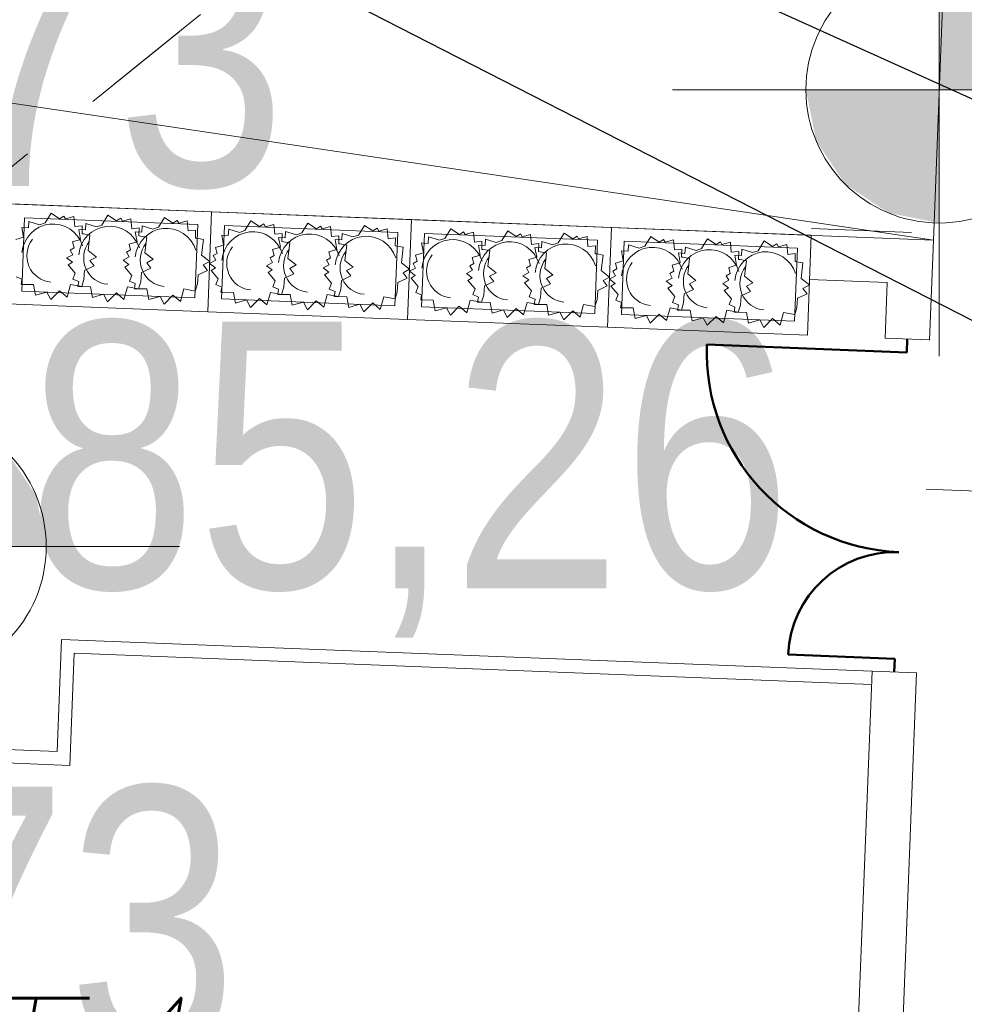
# Model space of a CAD drawing. Extents: x -198213 to 5540361, y 56395 to 5961443.
# Tile 51 of 76: x 5539596.38 to 5539600.63, y 5961330.8 to 5961335.24. Entities that reach past the tile are written whole.
import ezdxf
from ezdxf import colors
from ezdxf.entities.mleader import LeaderData, LeaderLine
from ezdxf.math import Vec2, Vec3

# ---------------------------------------------------------------- set-up
doc = ezdxf.new("R2010")
doc.units = 0
doc.header["$MEASUREMENT"] = 0
doc.linetypes.add('L_0_03', pattern=[1, 0.5, -0.5])
for name, color, linetype, lineweight in [('$ IE_OPISY', 7, 'Continuous', 25), ('217_kontur_klasyfikacyjny_Nr_Pióra__3', 8, 'Continuous', 18), ('218_kontur_uzytku_gruntowego_Nr_Pióra__3', 8, 'Continuous', 18), ('Arch balustrady_Nr_Pióra__86', 8, 'Continuous', 50), ('Arch schody_Nr_Pióra__21', 8, 'Continuous', 9), ('arch spadki_Nr_Pióra__21', 8, 'Continuous', 9), ('Arch wyposarzenie_Nr_Pióra__4', 8, 'Continuous', 9), ('INWENT RZĘDNE_Nr_Pióra__21', 8, 'Continuous', 9)]:
    doc.layers.add(name, color=color, linetype=linetype, lineweight=lineweight)
doc.layers.add('arch spadki', color=8, linetype='Continuous')
doc.layers.add('INWENT RZĘDNE', color=8, linetype='Continuous')
doc.styles.add('1. Elektrobau_02.2024', font='romans.shx', dxfattribs={"width": 0.8, "oblique": 10})
doc.styles.add('GENERATED_STYLE_3', font='ARIALN.TTF')

# ---------------------------------------------------------------- blocks, each defined once
blk = doc.blocks.new('Linia_8', base_point=(-113376.5, 107746.8))
at = {"layer": 'arch spadki_Nr_Pióra__21', "linetype": 'Continuous'}
blk.add_hatch(color=256, dxfattribs=at).paths.add_polyline_path([(-112621.6, 107717.3), (-112777.4, 107573.3), (-112765.7, 107873)], flags=0)
for p, q in [((-112777.4, 107573.3), (-112765.7, 107873)), ((-112621.6, 107717.3), (-112765.7, 107873)), ((-113376.5, 107746.8), (-112771.5, 107723.2)), ((-112621.6, 107717.3), (-112777.4, 107573.3))]:
    blk.add_line(p, q, dxfattribs=at)
blk = doc.blocks.new('Koty wysokościowe_13', base_point=(-117936.1, 107488.9))
at = {"layer": 'INWENT RZĘDNE_Nr_Pióra__21', "linetype": 'Continuous'}
for points in [[(-117936.1, 107488.9), (-117336.1, 107488.9), (-117381.7, 107718.5), (-117511.8, 107913.1), (-117706.4, 108043.2), (-117936.1, 108088.9)], [(-117936.1, 107488.9), (-118536.1, 107488.9), (-118490.4, 107259.3), (-118360.3, 107064.6), (-118165.7, 106934.6), (-117936.1, 106888.9)]]:
    blk.add_hatch(color=256, dxfattribs=at).paths.add_polyline_path(points, flags=0)
for p, q in [((-117936.1, 106288.9), (-117936.1, 108688.9)), ((-119136.1, 107488.9), (-116736.1, 107488.9))]:
    blk.add_line(p, q, dxfattribs=at)
blk.add_circle((-117936.1, 107488.9), 600, dxfattribs=at)
at = {"layer": 'INWENT RZĘDNE_Nr_Pióra__21', "insert": (-117421.9, 107077.8), "char_height": 1200, "attachment_point": 7, "style": 'GENERATED_STYLE_3'}
blk.add_mtext('{85,26}', dxfattribs=at)
blk = doc.blocks.new('Koty wysokościowe_24', base_point=(-113317.7, 109545))
at = {"layer": 'INWENT RZĘDNE_Nr_Pióra__21', "linetype": 'Continuous'}
for points in [[(-113317.7, 109545), (-112717.7, 109545), (-112763.3, 109774.7), (-112893.4, 109969.3), (-113088, 110099.4), (-113317.7, 110145)], [(-113317.7, 109545), (-113917.7, 109545), (-113872, 109315.4), (-113741.9, 109120.8), (-113547.3, 108990.7), (-113317.7, 108945)]]:
    blk.add_hatch(color=256, dxfattribs=at).paths.add_polyline_path(points, flags=0)
for p, q in [((-113317.7, 108345), (-113317.7, 110745)), ((-114517.7, 109545), (-112117.7, 109545))]:
    blk.add_line(p, q, dxfattribs=at)
blk.add_circle((-113317.7, 109545), 600, dxfattribs=at)
at = {"layer": 'INWENT RZĘDNE_Nr_Pióra__21', "insert": (-114312.3, 110745), "char_height": 1200, "attachment_point": 7, "style": 'GENERATED_STYLE_3'}
blk.add_mtext('{85,22}', dxfattribs=at)
blk = doc.blocks.new('Koty wysokościowe_52', base_point=(-120351.5, 109748))
at = {"layer": 'INWENT RZĘDNE_Nr_Pióra__21', "linetype": 'Continuous'}
for points in [[(-120351.5, 109748), (-119751.5, 109748), (-119797.1, 109977.7), (-119927.2, 110172.3), (-120121.8, 110302.4), (-120351.5, 110348)], [(-120351.5, 109748), (-120951.5, 109748), (-120905.8, 109518.4), (-120775.7, 109323.8), (-120581.1, 109193.7), (-120351.5, 109148)]]:
    blk.add_hatch(color=256, dxfattribs=at).paths.add_polyline_path(points, flags=0)
for p, q in [((-120351.5, 108548), (-120351.5, 110948)), ((-121551.5, 109748), (-119151.5, 109748))]:
    blk.add_line(p, q, dxfattribs=at)
blk.add_circle((-120351.5, 109748), 600, dxfattribs=at)
at = {"layer": 'INWENT RZĘDNE_Nr_Pióra__21', "insert": (-119696, 108888.5), "char_height": 1200, "attachment_point": 7, "style": 'GENERATED_STYLE_3'}
blk.add_mtext('{85,73}', dxfattribs=at)
blk = doc.blocks.new('Koty wysokościowe_53', base_point=(-120140.6, 107003.6))
at = {"layer": 'INWENT RZĘDNE_Nr_Pióra__21', "linetype": 'Continuous'}
for points in [[(-120140.6, 107003.6), (-119540.6, 107003.6), (-119586.2, 107233.2), (-119716.3, 107427.9), (-119910.9, 107557.9), (-120140.6, 107603.6)], [(-120140.6, 107003.6), (-120740.6, 107003.6), (-120694.9, 106774), (-120564.8, 106579.3), (-120370.2, 106449.3), (-120140.6, 106403.6)]]:
    blk.add_hatch(color=256, dxfattribs=at).paths.add_polyline_path(points, flags=0)
for p, q in [((-120140.6, 105803.6), (-120140.6, 108203.6)), ((-121340.6, 107003.6), (-118940.6, 107003.6))]:
    blk.add_line(p, q, dxfattribs=at)
blk.add_circle((-120140.6, 107003.6), 600, dxfattribs=at)
at = {"layer": 'INWENT RZĘDNE_Nr_Pióra__21', "insert": (-119915.5, 104984.7), "char_height": 1200, "attachment_point": 7, "style": 'GENERATED_STYLE_3'}
blk.add_mtext('{85,73}', dxfattribs=at)

msp = doc.modelspace()

# ---------------------------------------------------------------- linework, layer by layer
at = {"layer": '217_kontur_klasyfikacyjny_Nr_Pióra__3', "linetype": 'L_0_03', "flags": 128}
for points in [[(5539595.25, 5961333.69), (5539613.45, 5961348.36)], [(5539613.45, 5961348.36), (5539595.25, 5961333.69)]]:
    msp.add_lwpolyline(points, dxfattribs=at)
at = {"layer": '218_kontur_uzytku_gruntowego_Nr_Pióra__3', "linetype": 'L_0_03', "flags": 128}
for points in [[(5539595.25, 5961333.69), (5539613.45, 5961348.36)], [(5539613.45, 5961348.36), (5539595.25, 5961333.69)]]:
    msp.add_lwpolyline(points, dxfattribs=at)
at = {"layer": 'Arch balustrady_Nr_Pióra__86', "linetype": 'Continuous'}
for p, q in [((5539600.3736, 5961333.7377), (5539599.4743, 5961333.7728)), ((5539600.376, 5961333.7976), (5539600.3736, 5961333.7377)), ((5539600.3197, 5961332.3587), (5539599.8401, 5961332.3775)), ((5539600.3197, 5961332.3587), (5539600.3174, 5961332.2988))]:
    msp.add_line(p, q, dxfattribs=at)
for centre, radius, start, end in [((5539600.3736, 5961333.7377), 0.9, 177.7616, 267.7616), ((5539600.3197, 5961332.3587), 0.48, 87.7616, 177.7616)]:
    msp.add_arc(centre, radius, start, end, dxfattribs=at)
at = {"layer": 'Arch schody_Nr_Pióra__21', "linetype": 'Continuous'}
for p, q in [((5539600.5429, 5961335.5074), (5539600.4935, 5961334.2434)), ((5539594.4041, 5961335.1469), (5539600.4935, 5961334.2434)), ((5539594.3782, 5961334.4824), (5539600.4935, 5961334.2434)), ((5539597.246, 5961334.3703), (5539596.3467, 5961334.4055)), ((5539596.4043, 5961334.3432), (5539596.3914, 5961334.0134)), ((5539597.1837, 5961334.3127), (5539596.4043, 5961334.3432)), ((5539597.2284, 5961333.9207), (5539597.246, 5961334.3703)), ((5539597.2284, 5961333.9207), (5539597.246, 5961334.3703)), ((5539598.1453, 5961334.3352), (5539597.246, 5961334.3703)), ((5539598.1277, 5961333.8855), (5539598.1453, 5961334.3352)), ((5539598.1277, 5961333.8855), (5539598.1453, 5961334.3352)), ((5539599.0446, 5961334.3), (5539598.1453, 5961334.3352)), ((5539597.1708, 5961333.983), (5539597.1837, 5961334.3127)), ((5539597.3036, 5961334.308), (5539597.2907, 5961333.9783)), ((5539598.083, 5961334.2776), (5539597.3036, 5961334.308)), ((5539599.027, 5961333.8504), (5539599.0446, 5961334.3)), ((5539599.027, 5961333.8504), (5539599.0446, 5961334.3)), ((5539599.9439, 5961334.2649), (5539599.0446, 5961334.3)), ((5539599.9451, 5961334.2948), (5539600.3947, 5961334.2773)), ((5539598.0701, 5961333.9478), (5539598.083, 5961334.2776)), ((5539598.2029, 5961334.2729), (5539598.19, 5961333.9431)), ((5539598.9823, 5961334.2424), (5539598.2029, 5961334.2729)), ((5539598.9694, 5961333.9127), (5539598.9823, 5961334.2424)), ((5539599.9263, 5961333.8152), (5539599.9439, 5961334.2649)), ((5539600.4935, 5961334.2434), (5539600.4759, 5961333.7929)), ((5539599.1022, 5961334.2377), (5539599.0893, 5961333.908)), ((5539599.8816, 5961334.2073), (5539599.1022, 5961334.2377)), ((5539599.8687, 5961333.8775), (5539599.8816, 5961334.2073)), ((5539599.9361, 5961334.065), (5539600.2858, 5961334.0514)), ((5539600.2858, 5961334.0514), (5539600.276, 5961333.8007)), ((5539596.3914, 5961334.0134), (5539597.1708, 5961333.983)), ((5539597.2907, 5961333.9783), (5539598.0701, 5961333.9478)), ((5539596.3291, 5961333.9558), (5539597.2284, 5961333.9207)), ((5539598.19, 5961333.9431), (5539598.9694, 5961333.9127)), ((5539597.2284, 5961333.9207), (5539598.1277, 5961333.8855)), ((5539599.0893, 5961333.908), (5539599.8687, 5961333.8775)), ((5539598.1277, 5961333.8855), (5539599.027, 5961333.8504)), ((5539599.027, 5961333.8504), (5539599.9263, 5961333.8152)), ((5539600.4759, 5961333.7937), (5539600.2761, 5961333.8015)), ((5539596.5505, 5961331.9406), (5539596.5703, 5961332.4452)), ((5539600.2175, 5961332.3027), (5539596.5703, 5961332.4452)), ((5539596.6082, 5961331.8783), (5539596.6279, 5961332.383)), ((5539600.2151, 5961332.2427), (5539596.6279, 5961332.383)), ((5539600.2175, 5961332.3027), (5539599.9579, 5961325.6628)), ((5539600.4173, 5961332.2949), (5539600.15, 5961325.4551)), ((5539600.4173, 5961332.2949), (5539600.2175, 5961332.3027)), ((5539595.3515, 5961331.9875), (5539596.5505, 5961331.9406)), ((5539596.6082, 5961331.8783), (5539595.3491, 5961331.9275))]:
    msp.add_line(p, q, dxfattribs=at)
at = {"layer": 'Arch wyposarzenie_Nr_Pióra__4', "linetype": 'Continuous'}
for p, q in [((5539596.4965, 5961334.3208), (5539596.5236, 5961334.3645)), ((5539596.5236, 5961334.3645), (5539596.5618, 5961334.3392)), ((5539596.5618, 5961334.3392), (5539596.5811, 5961334.3512)), ((5539596.5811, 5961334.3512), (5539596.5882, 5961334.3385)), ((5539596.5882, 5961334.3385), (5539596.6261, 5961334.3489)), ((5539596.6261, 5961334.3489), (5539596.6304, 5961334.3041)), ((5539596.7524, 5961334.3108), (5539596.7795, 5961334.3545)), ((5539596.7795, 5961334.3545), (5539596.8177, 5961334.3292)), ((5539596.8177, 5961334.3292), (5539596.837, 5961334.3412)), ((5539596.837, 5961334.3412), (5539596.8441, 5961334.3285)), ((5539596.8441, 5961334.3285), (5539596.882, 5961334.3389)), ((5539596.882, 5961334.3389), (5539596.8862, 5961334.2941)), ((5539597.0067, 5961334.3008), (5539597.0338, 5961334.3445)), ((5539597.0338, 5961334.3445), (5539597.072, 5961334.3193)), ((5539597.072, 5961334.3193), (5539597.0913, 5961334.3312)), ((5539597.0913, 5961334.3312), (5539597.0984, 5961334.3185)), ((5539596.392, 5961334.3004), (5539596.4217, 5961334.2987)), ((5539596.4, 5961334.2558), (5539596.392, 5961334.3004)), ((5539596.4217, 5961334.2987), (5539596.4235, 5961334.3274)), ((5539596.4235, 5961334.3274), (5539596.4718, 5961334.3124)), ((5539596.4718, 5961334.3124), (5539596.4965, 5961334.3208)), ((5539596.6304, 5961334.3041), (5539596.6637, 5961334.3079)), ((5539596.6479, 5961334.2904), (5539596.6776, 5961334.2887)), ((5539596.6559, 5961334.2458), (5539596.6479, 5961334.2904)), ((5539596.6637, 5961334.3079), (5539596.6626, 5961334.2716)), ((5539596.6776, 5961334.2887), (5539596.6794, 5961334.3174)), ((5539596.6794, 5961334.3174), (5539596.7277, 5961334.3024)), ((5539596.7277, 5961334.3024), (5539596.7524, 5961334.3108)), ((5539596.8862, 5961334.2941), (5539596.9196, 5961334.2979)), ((5539596.9196, 5961334.2979), (5539596.9185, 5961334.2616)), ((5539596.9319, 5961334.2787), (5539596.9337, 5961334.3074)), ((5539596.9337, 5961334.3074), (5539596.982, 5961334.2924)), ((5539596.982, 5961334.2924), (5539597.0067, 5961334.3008)), ((5539597.0984, 5961334.3185), (5539597.1363, 5961334.329)), ((5539597.1363, 5961334.329), (5539597.1405, 5961334.2842)), ((5539597.1405, 5961334.2842), (5539597.1739, 5961334.2879)), ((5539597.1739, 5961334.2879), (5539597.1728, 5961334.2517)), ((5539597.321, 5961334.2635), (5539597.3229, 5961334.2922)), ((5539597.3229, 5961334.2922), (5539597.3711, 5961334.2772)), ((5539597.3958, 5961334.2856), (5539597.4229, 5961334.3293)), ((5539597.4229, 5961334.3293), (5539597.4611, 5961334.304)), ((5539597.4611, 5961334.304), (5539597.4804, 5961334.316)), ((5539597.4804, 5961334.316), (5539597.4875, 5961334.3033)), ((5539597.4875, 5961334.3033), (5539597.5254, 5961334.3138)), ((5539597.5254, 5961334.3138), (5539597.5297, 5961334.269)), ((5539597.6517, 5961334.2756), (5539597.6788, 5961334.3193)), ((5539597.6788, 5961334.3193), (5539597.717, 5961334.294)), ((5539597.717, 5961334.294), (5539597.7363, 5961334.306)), ((5539597.7363, 5961334.306), (5539597.7434, 5961334.2933)), ((5539597.7434, 5961334.2933), (5539597.7813, 5961334.3038)), ((5539597.7813, 5961334.3038), (5539597.7855, 5961334.259)), ((5539597.906, 5961334.2657), (5539597.9331, 5961334.3094)), ((5539597.9331, 5961334.3094), (5539597.9713, 5961334.2841)), ((5539597.9713, 5961334.2841), (5539597.9906, 5961334.2961)), ((5539597.9906, 5961334.2961), (5539597.9977, 5961334.2834)), ((5539597.9977, 5961334.2834), (5539598.0356, 5961334.2938)), ((5539598.0356, 5961334.2938), (5539598.0398, 5961334.249)), ((5539598.2951, 5961334.2505), (5539598.3223, 5961334.2942)), ((5539598.3223, 5961334.2942), (5539598.3604, 5961334.2689)), ((5539596.3643, 5961334.2454), (5539596.4, 5961334.2558)), ((5539596.6202, 5961334.2354), (5539596.6559, 5961334.2458)), ((5539596.6626, 5961334.2716), (5539596.6695, 5961334.2709)), ((5539596.6695, 5961334.2709), (5539596.6985, 5961334.2658)), ((5539596.6985, 5961334.2658), (5539596.69, 5961334.1959)), ((5539596.9022, 5961334.2805), (5539596.9319, 5961334.2787)), ((5539596.9102, 5961334.2359), (5539596.9022, 5961334.2805)), ((5539596.9185, 5961334.2616), (5539596.9254, 5961334.2609)), ((5539596.9254, 5961334.2609), (5539596.9544, 5961334.2558)), ((5539596.9544, 5961334.2558), (5539596.9459, 5961334.1859)), ((5539597.1728, 5961334.2517), (5539597.1797, 5961334.251)), ((5539597.1797, 5961334.251), (5539597.2087, 5961334.2458)), ((5539597.2087, 5961334.2458), (5539597.2002, 5961334.1759)), ((5539597.2913, 5961334.2653), (5539597.321, 5961334.2635)), ((5539597.2993, 5961334.2207), (5539597.2913, 5961334.2653)), ((5539597.3711, 5961334.2772), (5539597.3958, 5961334.2856)), ((5539597.5297, 5961334.269), (5539597.563, 5961334.2727)), ((5539597.5472, 5961334.2553), (5539597.5769, 5961334.2535)), ((5539597.5552, 5961334.2107), (5539597.5472, 5961334.2553)), ((5539597.563, 5961334.2727), (5539597.562, 5961334.2364)), ((5539597.5769, 5961334.2535), (5539597.5787, 5961334.2822)), ((5539597.5787, 5961334.2822), (5539597.627, 5961334.2672)), ((5539597.627, 5961334.2672), (5539597.6517, 5961334.2756)), ((5539597.7855, 5961334.259), (5539597.8189, 5961334.2627)), ((5539597.8015, 5961334.2453), (5539597.8312, 5961334.2436)), ((5539597.8095, 5961334.2008), (5539597.8015, 5961334.2453)), ((5539597.8189, 5961334.2627), (5539597.8178, 5961334.2264)), ((5539597.8312, 5961334.2436), (5539597.833, 5961334.2723)), ((5539597.833, 5961334.2723), (5539597.8813, 5961334.2573)), ((5539597.8813, 5961334.2573), (5539597.906, 5961334.2657)), ((5539598.0398, 5961334.249), (5539598.0732, 5961334.2528)), ((5539598.0732, 5961334.2528), (5539598.0721, 5961334.2165)), ((5539598.2203, 5961334.2284), (5539598.2222, 5961334.2571)), ((5539598.2222, 5961334.2571), (5539598.2705, 5961334.2421)), ((5539598.2705, 5961334.2421), (5539598.2951, 5961334.2505)), ((5539598.3604, 5961334.2689), (5539598.3797, 5961334.2809)), ((5539598.3797, 5961334.2809), (5539598.3868, 5961334.2682)), ((5539598.3868, 5961334.2682), (5539598.4247, 5961334.2786)), ((5539598.4247, 5961334.2786), (5539598.429, 5961334.2338)), ((5539598.4762, 5961334.2184), (5539598.4781, 5961334.2471)), ((5539598.4781, 5961334.2471), (5539598.5263, 5961334.2321)), ((5539598.551, 5961334.2405), (5539598.5781, 5961334.2842)), ((5539598.5781, 5961334.2842), (5539598.6163, 5961334.2589)), ((5539598.6163, 5961334.2589), (5539598.6356, 5961334.2709)), ((5539598.6356, 5961334.2709), (5539598.6427, 5961334.2582)), ((5539598.6427, 5961334.2582), (5539598.6806, 5961334.2686)), ((5539598.6806, 5961334.2686), (5539598.6849, 5961334.2238)), ((5539598.8053, 5961334.2305), (5539598.8324, 5961334.2742)), ((5539598.8324, 5961334.2742), (5539598.8706, 5961334.249)), ((5539598.8706, 5961334.249), (5539598.8899, 5961334.2609)), ((5539598.8899, 5961334.2609), (5539598.897, 5961334.2482)), ((5539598.897, 5961334.2482), (5539598.9349, 5961334.2587)), ((5539598.9349, 5961334.2587), (5539598.9391, 5961334.2139)), ((5539599.1944, 5961334.2153), (5539599.2216, 5961334.259)), ((5539599.2216, 5961334.259), (5539599.2598, 5961334.2337)), ((5539599.2598, 5961334.2337), (5539599.279, 5961334.2457)), ((5539599.279, 5961334.2457), (5539599.2861, 5961334.233)), ((5539599.2861, 5961334.233), (5539599.324, 5961334.2435)), ((5539599.324, 5961334.2435), (5539599.3283, 5961334.1987)), ((5539599.4503, 5961334.2053), (5539599.4774, 5961334.249)), ((5539599.4774, 5961334.249), (5539599.5156, 5961334.2237)), ((5539596.6092, 5961334.1981), (5539596.6271, 5961334.2085)), ((5539596.6208, 5961334.1774), (5539596.6092, 5961334.1981)), ((5539596.6271, 5961334.2085), (5539596.6202, 5961334.2354)), ((5539596.8635, 5961334.1882), (5539596.8814, 5961334.1986)), ((5539596.8745, 5961334.2254), (5539596.9102, 5961334.2359)), ((5539596.8814, 5961334.1986), (5539596.8745, 5961334.2254)), ((5539597.2637, 5961334.2102), (5539597.2993, 5961334.2207)), ((5539597.2706, 5961334.1834), (5539597.2637, 5961334.2102)), ((5539597.5195, 5961334.2002), (5539597.5552, 5961334.2107)), ((5539597.5265, 5961334.1734), (5539597.5195, 5961334.2002)), ((5539597.562, 5961334.2364), (5539597.5688, 5961334.2358)), ((5539597.5688, 5961334.2358), (5539597.5978, 5961334.2306)), ((5539597.5978, 5961334.2306), (5539597.5893, 5961334.1607)), ((5539597.7738, 5961334.1903), (5539597.8095, 5961334.2008)), ((5539597.8178, 5961334.2264), (5539597.8247, 5961334.2258)), ((5539597.8247, 5961334.2258), (5539597.8537, 5961334.2206)), ((5539597.8537, 5961334.2206), (5539597.8452, 5961334.1507)), ((5539598.0721, 5961334.2165), (5539598.079, 5961334.2158)), ((5539598.079, 5961334.2158), (5539598.108, 5961334.2107)), ((5539598.108, 5961334.2107), (5539598.0995, 5961334.1408)), ((5539598.1906, 5961334.2301), (5539598.2203, 5961334.2284)), ((5539598.1987, 5961334.1855), (5539598.1906, 5961334.2301)), ((5539598.429, 5961334.2338), (5539598.4623, 5961334.2376)), ((5539598.4465, 5961334.2201), (5539598.4762, 5961334.2184)), ((5539598.4545, 5961334.1755), (5539598.4465, 5961334.2201)), ((5539598.4623, 5961334.2376), (5539598.4613, 5961334.2013)), ((5539598.4613, 5961334.2013), (5539598.4681, 5961334.2006)), ((5539598.4681, 5961334.2006), (5539598.4971, 5961334.1955)), ((5539598.5263, 5961334.2321), (5539598.551, 5961334.2405)), ((5539598.6849, 5961334.2238), (5539598.7182, 5961334.2276)), ((5539598.7008, 5961334.2102), (5539598.7305, 5961334.2084)), ((5539598.7088, 5961334.1656), (5539598.7008, 5961334.2102)), ((5539598.7182, 5961334.2276), (5539598.7171, 5961334.1913)), ((5539598.7305, 5961334.2084), (5539598.7323, 5961334.2371)), ((5539598.7323, 5961334.2371), (5539598.7806, 5961334.2221)), ((5539598.7806, 5961334.2221), (5539598.8053, 5961334.2305)), ((5539598.9391, 5961334.2139), (5539598.9725, 5961334.2176)), ((5539598.9725, 5961334.2176), (5539598.9714, 5961334.1814)), ((5539599.1196, 5961334.1932), (5539599.1215, 5961334.2219)), ((5539599.1215, 5961334.2219), (5539599.1698, 5961334.2069)), ((5539599.1698, 5961334.2069), (5539599.1944, 5961334.2153)), ((5539599.3283, 5961334.1987), (5539599.3617, 5961334.2024)), ((5539599.3617, 5961334.2024), (5539599.3606, 5961334.1661)), ((5539599.3755, 5961334.1832), (5539599.3774, 5961334.2119)), ((5539599.3774, 5961334.2119), (5539599.4256, 5961334.1969)), ((5539599.4256, 5961334.1969), (5539599.4503, 5961334.2053)), ((5539599.5156, 5961334.2237), (5539599.5349, 5961334.2357)), ((5539599.5349, 5961334.2357), (5539599.542, 5961334.223)), ((5539599.542, 5961334.223), (5539599.5799, 5961334.2335)), ((5539599.5799, 5961334.2335), (5539599.5842, 5961334.1887)), ((5539599.6298, 5961334.1733), (5539599.6317, 5961334.202)), ((5539599.6317, 5961334.202), (5539599.6799, 5961334.187)), ((5539599.7046, 5961334.1954), (5539599.7317, 5961334.2391)), ((5539599.7317, 5961334.2391), (5539599.7699, 5961334.2138)), ((5539599.7699, 5961334.2138), (5539599.7892, 5961334.2258)), ((5539599.7892, 5961334.2258), (5539599.7963, 5961334.2131)), ((5539599.7963, 5961334.2131), (5539599.8342, 5961334.2235)), ((5539599.8342, 5961334.2235), (5539599.8385, 5961334.1787)), ((5539596.5935, 5961334.1629), (5539596.6208, 5961334.1774)), ((5539596.6196, 5961334.1438), (5539596.5935, 5961334.1629)), ((5539596.69, 5961334.1959), (5539596.7271, 5961334.1666)), ((5539596.7271, 5961334.1666), (5539596.6981, 5961334.151)), ((5539596.8477, 5961334.153), (5539596.8751, 5961334.1675)), ((5539596.8751, 5961334.1675), (5539596.8635, 5961334.1882)), ((5539596.9459, 5961334.1859), (5539596.9829, 5961334.1566)), ((5539596.9829, 5961334.1566), (5539596.954, 5961334.141)), ((5539597.2002, 5961334.1759), (5539597.2372, 5961334.1467)), ((5539597.2527, 5961334.173), (5539597.2706, 5961334.1834)), ((5539597.2642, 5961334.1523), (5539597.2527, 5961334.173)), ((5539597.5085, 5961334.163), (5539597.5265, 5961334.1734)), ((5539597.5201, 5961334.1423), (5539597.5085, 5961334.163)), ((5539597.5893, 5961334.1607), (5539597.6264, 5961334.1314)), ((5539597.7628, 5961334.153), (5539597.7807, 5961334.1635)), ((5539597.7807, 5961334.1635), (5539597.7738, 5961334.1903)), ((5539598.163, 5961334.1751), (5539598.1987, 5961334.1855)), ((5539598.1699, 5961334.1482), (5539598.163, 5961334.1751)), ((5539598.4188, 5961334.1651), (5539598.4545, 5961334.1755)), ((5539598.4258, 5961334.1382), (5539598.4188, 5961334.1651)), ((5539598.4971, 5961334.1955), (5539598.4886, 5961334.1256)), ((5539598.6731, 5961334.1551), (5539598.7088, 5961334.1656)), ((5539598.68, 5961334.1283), (5539598.6731, 5961334.1551)), ((5539598.7171, 5961334.1913), (5539598.724, 5961334.1906)), ((5539598.724, 5961334.1906), (5539598.753, 5961334.1855)), ((5539598.753, 5961334.1855), (5539598.7445, 5961334.1156)), ((5539598.9714, 5961334.1814), (5539598.9783, 5961334.1807)), ((5539598.9783, 5961334.1807), (5539599.0073, 5961334.1755)), ((5539599.0073, 5961334.1755), (5539598.9988, 5961334.1056)), ((5539599.09, 5961334.195), (5539599.1196, 5961334.1932)), ((5539599.098, 5961334.1504), (5539599.09, 5961334.195)), ((5539599.3458, 5961334.185), (5539599.3755, 5961334.1832)), ((5539599.3539, 5961334.1404), (5539599.3458, 5961334.185)), ((5539599.3606, 5961334.1661), (5539599.3675, 5961334.1655)), ((5539599.3675, 5961334.1655), (5539599.3964, 5961334.1603)), ((5539599.3964, 5961334.1603), (5539599.388, 5961334.0904)), ((5539599.5842, 5961334.1887), (5539599.6175, 5961334.1924)), ((5539599.6001, 5961334.175), (5539599.6298, 5961334.1733)), ((5539599.6081, 5961334.1304), (5539599.6001, 5961334.175)), ((5539599.6175, 5961334.1924), (5539599.6165, 5961334.1561)), ((5539599.6165, 5961334.1561), (5539599.6233, 5961334.1555)), ((5539599.6233, 5961334.1555), (5539599.6523, 5961334.1503)), ((5539599.6799, 5961334.187), (5539599.7046, 5961334.1954)), ((5539599.8385, 5961334.1787), (5539599.8718, 5961334.1825)), ((5539599.8718, 5961334.1825), (5539599.8707, 5961334.1462)), ((5539596.6003, 5961334.1316), (5539596.6196, 5961334.1438)), ((5539596.6322, 5961334.0942), (5539596.6003, 5961334.1316)), ((5539596.7167, 5961334.1267), (5539596.6744, 5961334.1068)), ((5539596.6981, 5961334.151), (5539596.7167, 5961334.1267)), ((5539596.8739, 5961334.1338), (5539596.8477, 5961334.153)), ((5539596.8546, 5961334.1216), (5539596.8739, 5961334.1338)), ((5539596.8865, 5961334.0842), (5539596.8546, 5961334.1216)), ((5539596.9726, 5961334.1167), (5539596.9303, 5961334.0968)), ((5539596.954, 5961334.141), (5539596.9726, 5961334.1167)), ((5539597.2372, 5961334.1467), (5539597.2083, 5961334.131)), ((5539597.2083, 5961334.131), (5539597.2268, 5961334.1067)), ((5539597.2369, 5961334.1378), (5539597.2642, 5961334.1523)), ((5539597.263, 5961334.1186), (5539597.2369, 5961334.1378)), ((5539597.2437, 5961334.1064), (5539597.263, 5961334.1186)), ((5539597.4928, 5961334.1278), (5539597.5201, 5961334.1423)), ((5539597.5189, 5961334.1086), (5539597.4928, 5961334.1278)), ((5539597.6264, 5961334.1314), (5539597.5974, 5961334.1158)), ((5539597.5974, 5961334.1158), (5539597.616, 5961334.0915)), ((5539597.747, 5961334.1179), (5539597.7744, 5961334.1323)), ((5539597.7732, 5961334.0987), (5539597.747, 5961334.1179)), ((5539597.7744, 5961334.1323), (5539597.7628, 5961334.153)), ((5539597.8452, 5961334.1507), (5539597.8823, 5961334.1214)), ((5539597.8823, 5961334.1214), (5539597.8533, 5961334.1058)), ((5539598.0995, 5961334.1408), (5539598.1365, 5961334.1115)), ((5539598.1365, 5961334.1115), (5539598.1076, 5961334.0959)), ((5539598.1362, 5961334.1026), (5539598.1635, 5961334.1171)), ((5539598.152, 5961334.1378), (5539598.1699, 5961334.1482)), ((5539598.1635, 5961334.1171), (5539598.152, 5961334.1378)), ((5539598.4078, 5961334.1278), (5539598.4258, 5961334.1382)), ((5539598.4194, 5961334.1071), (5539598.4078, 5961334.1278)), ((5539598.4886, 5961334.1256), (5539598.5257, 5961334.0963)), ((5539598.6621, 5961334.1179), (5539598.68, 5961334.1283)), ((5539598.6737, 5961334.0972), (5539598.6621, 5961334.1179)), ((5539598.7445, 5961334.1156), (5539598.7816, 5961334.0863)), ((5539599.0513, 5961334.1027), (5539599.0692, 5961334.1131)), ((5539599.0623, 5961334.1399), (5539599.098, 5961334.1504)), ((5539599.0692, 5961334.1131), (5539599.0623, 5961334.1399)), ((5539599.3182, 5961334.1299), (5539599.3539, 5961334.1404)), ((5539599.3251, 5961334.1031), (5539599.3182, 5961334.1299)), ((5539599.5724, 5961334.12), (5539599.6081, 5961334.1304)), ((5539599.5794, 5961334.0931), (5539599.5724, 5961334.12)), ((5539599.6523, 5961334.1503), (5539599.6438, 5961334.0804)), ((5539599.8707, 5961334.1462), (5539599.8776, 5961334.1455)), ((5539599.8776, 5961334.1455), (5539599.9066, 5961334.1404)), ((5539599.9066, 5961334.1404), (5539599.8981, 5961334.0705)), ((5539596.3922, 5961334.0669), (5539596.3658, 5961334.0778)), ((5539596.3882, 5961334.0438), (5539596.3922, 5961334.0669)), ((5539596.6217, 5961334.0677), (5539596.6322, 5961334.0942)), ((5539596.6481, 5961334.0569), (5539596.6217, 5961334.0677)), ((5539596.6715, 5961334.0655), (5539596.6615, 5961334.0338)), ((5539596.6744, 5961334.1068), (5539596.6715, 5961334.0655)), ((5539596.876, 5961334.0578), (5539596.8865, 5961334.0842)), ((5539596.9303, 5961334.0968), (5539596.9274, 5961334.0555)), ((5539597.1846, 5961334.0869), (5539597.1817, 5961334.0456)), ((5539597.2268, 5961334.1067), (5539597.1846, 5961334.0869)), ((5539597.2757, 5961334.069), (5539597.2437, 5961334.1064)), ((5539597.2652, 5961334.0426), (5539597.2757, 5961334.069)), ((5539597.4996, 5961334.0964), (5539597.5189, 5961334.1086)), ((5539597.5315, 5961334.059), (5539597.4996, 5961334.0964)), ((5539597.5737, 5961334.0717), (5539597.5708, 5961334.0304)), ((5539597.616, 5961334.0915), (5539597.5737, 5961334.0717)), ((5539597.7539, 5961334.0865), (5539597.7732, 5961334.0987)), ((5539597.7858, 5961334.0491), (5539597.7539, 5961334.0865)), ((5539597.8719, 5961334.0815), (5539597.8296, 5961334.0617)), ((5539597.8533, 5961334.1058), (5539597.8719, 5961334.0815)), ((5539598.1261, 5961334.0716), (5539598.0839, 5961334.0517)), ((5539598.1076, 5961334.0959), (5539598.1261, 5961334.0716)), ((5539598.1623, 5961334.0835), (5539598.1362, 5961334.1026)), ((5539598.143, 5961334.0713), (5539598.1623, 5961334.0835)), ((5539598.175, 5961334.0339), (5539598.143, 5961334.0713)), ((5539598.3921, 5961334.0926), (5539598.4194, 5961334.1071)), ((5539598.4182, 5961334.0735), (5539598.3921, 5961334.0926)), ((5539598.3989, 5961334.0613), (5539598.4182, 5961334.0735)), ((5539598.5257, 5961334.0963), (5539598.4968, 5961334.0807)), ((5539598.4968, 5961334.0807), (5539598.5153, 5961334.0564)), ((5539598.6464, 5961334.0827), (5539598.6737, 5961334.0972)), ((5539598.6725, 5961334.0635), (5539598.6464, 5961334.0827)), ((5539598.7816, 5961334.0863), (5539598.7526, 5961334.0707)), ((5539598.7526, 5961334.0707), (5539598.7712, 5961334.0464)), ((5539598.9988, 5961334.1056), (5539599.0359, 5961334.0763)), ((5539599.0359, 5961334.0763), (5539599.0069, 5961334.0607)), ((5539599.0355, 5961334.0675), (5539599.0628, 5961334.082)), ((5539599.0617, 5961334.0483), (5539599.0355, 5961334.0675)), ((5539599.0628, 5961334.082), (5539599.0513, 5961334.1027)), ((5539599.2914, 5961334.0575), (5539599.3187, 5961334.072)), ((5539599.3072, 5961334.0927), (5539599.3251, 5961334.1031)), ((5539599.3187, 5961334.072), (5539599.3072, 5961334.0927)), ((5539599.388, 5961334.0904), (5539599.425, 5961334.0611)), ((5539599.5614, 5961334.0827), (5539599.5794, 5961334.0931)), ((5539599.573, 5961334.062), (5539599.5614, 5961334.0827)), ((5539599.6438, 5961334.0804), (5539599.6809, 5961334.0511)), ((5539599.8981, 5961334.0705), (5539599.9352, 5961334.0412)), ((5539596.4447, 5961334.0429), (5539596.3882, 5961334.0438)), ((5539596.4534, 5961333.9949), (5539596.4447, 5961334.0429)), ((5539596.6107, 5961334.0429), (5539596.5951, 5961333.9862)), ((5539596.6615, 5961334.0338), (5539596.6107, 5961334.0429)), ((5539596.6441, 5961334.0338), (5539596.6481, 5961334.0569)), ((5539596.7006, 5961334.0329), (5539596.6441, 5961334.0338)), ((5539596.7093, 5961333.9849), (5539596.7006, 5961334.0329)), ((5539596.8666, 5961334.0329), (5539596.851, 5961333.9762)), ((5539596.9174, 5961334.0238), (5539596.8666, 5961334.0329)), ((5539596.9024, 5961334.0469), (5539596.876, 5961334.0578)), ((5539596.8984, 5961334.0238), (5539596.9024, 5961334.0469)), ((5539596.9549, 5961334.0229), (5539596.8984, 5961334.0238)), ((5539596.9274, 5961334.0555), (5539596.9174, 5961334.0238)), ((5539596.9636, 5961333.9749), (5539596.9549, 5961334.0229)), ((5539597.1209, 5961334.023), (5539597.1053, 5961333.9663)), ((5539597.1717, 5961334.0138), (5539597.1209, 5961334.023)), ((5539597.1817, 5961334.0456), (5539597.1717, 5961334.0138)), ((5539597.2915, 5961334.0317), (5539597.2652, 5961334.0426)), ((5539597.2875, 5961334.0086), (5539597.2915, 5961334.0317)), ((5539597.521, 5961334.0326), (5539597.5315, 5961334.059)), ((5539597.5474, 5961334.0217), (5539597.521, 5961334.0326)), ((5539597.5434, 5961333.9986), (5539597.5474, 5961334.0217)), ((5539597.5708, 5961334.0304), (5539597.5608, 5961333.9986)), ((5539597.7753, 5961334.0227), (5539597.7858, 5961334.0491)), ((5539597.8017, 5961334.0118), (5539597.7753, 5961334.0227)), ((5539597.8296, 5961334.0617), (5539597.8267, 5961334.0204)), ((5539598.0839, 5961334.0517), (5539598.081, 5961334.0104)), ((5539598.1645, 5961334.0074), (5539598.175, 5961334.0339)), ((5539598.4309, 5961334.0239), (5539598.3989, 5961334.0613)), ((5539598.4204, 5961333.9974), (5539598.4309, 5961334.0239)), ((5539598.473, 5961334.0365), (5539598.4701, 5961333.9952)), ((5539598.5153, 5961334.0564), (5539598.473, 5961334.0365)), ((5539598.6532, 5961334.0513), (5539598.6725, 5961334.0635)), ((5539598.6851, 5961334.0139), (5539598.6532, 5961334.0513)), ((5539598.7289, 5961334.0265), (5539598.726, 5961333.9852)), ((5539598.7712, 5961334.0464), (5539598.7289, 5961334.0265)), ((5539599.0255, 5961334.0364), (5539598.9832, 5961334.0166)), ((5539599.0069, 5961334.0607), (5539599.0255, 5961334.0364)), ((5539599.0424, 5961334.0361), (5539599.0617, 5961334.0483)), ((5539599.0743, 5961333.9987), (5539599.0424, 5961334.0361)), ((5539599.3175, 5961334.0383), (5539599.2914, 5961334.0575)), ((5539599.2982, 5961334.0261), (5539599.3175, 5961334.0383)), ((5539599.3302, 5961333.9887), (5539599.2982, 5961334.0261)), ((5539599.4146, 5961334.0212), (5539599.3724, 5961334.0014)), ((5539599.425, 5961334.0611), (5539599.3961, 5961334.0455)), ((5539599.3961, 5961334.0455), (5539599.4146, 5961334.0212)), ((5539599.5457, 5961334.0475), (5539599.573, 5961334.062)), ((5539599.5718, 5961334.0284), (5539599.5457, 5961334.0475)), ((5539599.5525, 5961334.0162), (5539599.5718, 5961334.0284)), ((5539599.6809, 5961334.0511), (5539599.6519, 5961334.0355)), ((5539599.6519, 5961334.0355), (5539599.6705, 5961334.0112)), ((5539599.9352, 5961334.0412), (5539599.9062, 5961334.0256)), ((5539599.9062, 5961334.0256), (5539599.9248, 5961334.0013)), ((5539596.5039, 5961334.0091), (5539596.4534, 5961333.9949)), ((5539596.5218, 5961333.975), (5539596.5039, 5961334.0091)), ((5539596.5616, 5961334.0152), (5539596.5218, 5961333.975)), ((5539596.5951, 5961333.9862), (5539596.5616, 5961334.0152)), ((5539596.7598, 5961333.9991), (5539596.7093, 5961333.9849)), ((5539596.7777, 5961333.965), (5539596.7598, 5961333.9991)), ((5539596.8175, 5961334.0052), (5539596.7777, 5961333.965)), ((5539596.851, 5961333.9762), (5539596.8175, 5961334.0052)), ((5539597.0141, 5961333.9891), (5539596.9636, 5961333.9749)), ((5539597.032, 5961333.955), (5539597.0141, 5961333.9891)), ((5539597.0717, 5961333.9952), (5539597.032, 5961333.955)), ((5539597.1053, 5961333.9663), (5539597.0717, 5961333.9952)), ((5539597.344, 5961334.0077), (5539597.2875, 5961334.0086)), ((5539597.3528, 5961333.9597), (5539597.344, 5961334.0077)), ((5539597.4609, 5961333.98), (5539597.4211, 5961333.9398)), ((5539597.4944, 5961333.9511), (5539597.4609, 5961333.98)), ((5539597.51, 5961334.0078), (5539597.4944, 5961333.9511)), ((5539597.5608, 5961333.9986), (5539597.51, 5961334.0078)), ((5539597.5999, 5961333.9977), (5539597.5434, 5961333.9986)), ((5539597.6086, 5961333.9497), (5539597.5999, 5961333.9977)), ((5539597.7659, 5961333.9978), (5539597.7503, 5961333.9411)), ((5539597.8167, 5961333.9886), (5539597.7659, 5961333.9978)), ((5539597.7977, 5961333.9887), (5539597.8017, 5961334.0118)), ((5539597.8542, 5961333.9878), (5539597.7977, 5961333.9887)), ((5539597.8267, 5961334.0204), (5539597.8167, 5961333.9886)), ((5539597.8629, 5961333.9398), (5539597.8542, 5961333.9878)), ((5539598.0202, 5961333.9878), (5539598.0046, 5961333.9312)), ((5539598.071, 5961333.9787), (5539598.0202, 5961333.9878)), ((5539598.081, 5961334.0104), (5539598.071, 5961333.9787)), ((5539598.1908, 5961333.9966), (5539598.1645, 5961334.0074)), ((5539598.1868, 5961333.9735), (5539598.1908, 5961333.9966)), ((5539598.4467, 5961333.9866), (5539598.4204, 5961333.9974)), ((5539598.4427, 5961333.9635), (5539598.4467, 5961333.9866)), ((5539598.4701, 5961333.9952), (5539598.4601, 5961333.9635)), ((5539598.6746, 5961333.9875), (5539598.6851, 5961334.0139)), ((5539598.701, 5961333.9766), (5539598.6746, 5961333.9875)), ((5539598.697, 5961333.9535), (5539598.701, 5961333.9766)), ((5539598.726, 5961333.9852), (5539598.716, 5961333.9535)), ((5539598.9832, 5961334.0166), (5539598.9803, 5961333.9753)), ((5539599.0638, 5961333.9723), (5539599.0743, 5961333.9987)), ((5539599.3197, 5961333.9623), (5539599.3302, 5961333.9887)), ((5539599.3724, 5961334.0014), (5539599.3694, 5961333.9601)), ((5539599.5844, 5961333.9788), (5539599.5525, 5961334.0162)), ((5539599.574, 5961333.9524), (5539599.5844, 5961333.9788)), ((5539599.6282, 5961333.9914), (5539599.6253, 5961333.9501)), ((5539599.6705, 5961334.0112), (5539599.6282, 5961333.9914)), ((5539599.8825, 5961333.9814), (5539599.8796, 5961333.9401)), ((5539599.9248, 5961334.0013), (5539599.8825, 5961333.9814)), ((5539597.4032, 5961333.9739), (5539597.3528, 5961333.9597)), ((5539597.4211, 5961333.9398), (5539597.4032, 5961333.9739)), ((5539597.6591, 5961333.9639), (5539597.6086, 5961333.9497)), ((5539597.677, 5961333.9298), (5539597.6591, 5961333.9639)), ((5539597.7168, 5961333.97), (5539597.677, 5961333.9298)), ((5539597.7503, 5961333.9411), (5539597.7168, 5961333.97)), ((5539597.9134, 5961333.954), (5539597.8629, 5961333.9398)), ((5539597.9313, 5961333.9199), (5539597.9134, 5961333.954)), ((5539597.9711, 5961333.9601), (5539597.9313, 5961333.9199)), ((5539598.0046, 5961333.9312), (5539597.9711, 5961333.9601)), ((5539598.2433, 5961333.9726), (5539598.1868, 5961333.9735)), ((5539598.2521, 5961333.9246), (5539598.2433, 5961333.9726)), ((5539598.3026, 5961333.9388), (5539598.2521, 5961333.9246)), ((5539598.3204, 5961333.9047), (5539598.3026, 5961333.9388)), ((5539598.3602, 5961333.9449), (5539598.3204, 5961333.9047)), ((5539598.3937, 5961333.9159), (5539598.3602, 5961333.9449)), ((5539598.4094, 5961333.9726), (5539598.3937, 5961333.9159)), ((5539598.4601, 5961333.9635), (5539598.4094, 5961333.9726)), ((5539598.4992, 5961333.9626), (5539598.4427, 5961333.9635)), ((5539598.508, 5961333.9146), (5539598.4992, 5961333.9626)), ((5539598.6161, 5961333.9349), (5539598.5763, 5961333.8947)), ((5539598.6496, 5961333.9059), (5539598.6161, 5961333.9349)), ((5539598.6652, 5961333.9626), (5539598.6496, 5961333.9059)), ((5539598.716, 5961333.9535), (5539598.6652, 5961333.9626)), ((5539598.7535, 5961333.9526), (5539598.697, 5961333.9535)), ((5539598.7622, 5961333.9046), (5539598.7535, 5961333.9526)), ((5539598.9195, 5961333.9527), (5539598.9039, 5961333.896)), ((5539598.9703, 5961333.9435), (5539598.9195, 5961333.9527)), ((5539598.9803, 5961333.9753), (5539598.9703, 5961333.9435)), ((5539599.0901, 5961333.9614), (5539599.0638, 5961333.9723)), ((5539599.0861, 5961333.9383), (5539599.0901, 5961333.9614)), ((5539599.1427, 5961333.9374), (5539599.0861, 5961333.9383)), ((5539599.1514, 5961333.8894), (5539599.1427, 5961333.9374)), ((5539599.3087, 5961333.9375), (5539599.293, 5961333.8808)), ((5539599.3594, 5961333.9283), (5539599.3087, 5961333.9375)), ((5539599.346, 5961333.9514), (5539599.3197, 5961333.9623)), ((5539599.342, 5961333.9283), (5539599.346, 5961333.9514)), ((5539599.3694, 5961333.9601), (5539599.3594, 5961333.9283)), ((5539599.6003, 5961333.9415), (5539599.574, 5961333.9524)), ((5539599.5963, 5961333.9184), (5539599.6003, 5961333.9415)), ((5539599.6253, 5961333.9501), (5539599.6153, 5961333.9183)), ((5539599.8796, 5961333.9401), (5539599.8696, 5961333.9084)), ((5539598.5584, 5961333.9288), (5539598.508, 5961333.9146)), ((5539598.5763, 5961333.8947), (5539598.5584, 5961333.9288)), ((5539598.8127, 5961333.9188), (5539598.7622, 5961333.9046)), ((5539598.8306, 5961333.8847), (5539598.8127, 5961333.9188)), ((5539598.8704, 5961333.9249), (5539598.8306, 5961333.8847)), ((5539598.9039, 5961333.896), (5539598.8704, 5961333.9249)), ((5539599.2019, 5961333.9036), (5539599.1514, 5961333.8894)), ((5539599.2197, 5961333.8695), (5539599.2019, 5961333.9036)), ((5539599.2595, 5961333.9097), (5539599.2197, 5961333.8695)), ((5539599.293, 5961333.8808), (5539599.2595, 5961333.9097)), ((5539599.3985, 5961333.9274), (5539599.342, 5961333.9283)), ((5539599.4073, 5961333.8794), (5539599.3985, 5961333.9274)), ((5539599.4577, 5961333.8936), (5539599.4073, 5961333.8794)), ((5539599.4756, 5961333.8595), (5539599.4577, 5961333.8936)), ((5539599.5154, 5961333.8997), (5539599.4756, 5961333.8595)), ((5539599.5489, 5961333.8708), (5539599.5154, 5961333.8997)), ((5539599.5645, 5961333.9275), (5539599.5489, 5961333.8708)), ((5539599.6153, 5961333.9183), (5539599.5645, 5961333.9275)), ((5539599.6528, 5961333.9175), (5539599.5963, 5961333.9184)), ((5539599.6615, 5961333.8695), (5539599.6528, 5961333.9175)), ((5539599.7697, 5961333.8898), (5539599.7299, 5961333.8496)), ((5539599.8032, 5961333.8608), (5539599.7697, 5961333.8898)), ((5539599.8188, 5961333.9175), (5539599.8032, 5961333.8608)), ((5539599.8696, 5961333.9084), (5539599.8188, 5961333.9175)), ((5539599.712, 5961333.8837), (5539599.6615, 5961333.8695)), ((5539599.7299, 5961333.8496), (5539599.712, 5961333.8837))]:
    msp.add_line(p, q, dxfattribs=at)
for centre, major_axis, start_param, end_param in [((5539596.5316, 5961334.1731), (-0.0056, -0.1425), 1.927535, 4.652962), ((5539596.7875, 5961334.1631), (-0.0056, -0.1425), 1.927535, 4.652962), ((5539597.0418, 5961334.1531), (-0.0056, -0.1425), 1.927535, 4.652962), ((5539597.431, 5961334.1379), (-0.0056, -0.1425), 1.927535, 4.652962), ((5539596.5316, 5961334.1731), (-0.0047, -0.1193), 4.078423, 6.243896), ((5539597.6868, 5961334.1279), (-0.0056, -0.1425), 1.927535, 4.652962), ((5539597.9411, 5961334.118), (-0.0056, -0.1425), 1.927535, 4.652962), ((5539598.3303, 5961334.1028), (-0.0056, -0.1425), 1.927535, 4.652962), ((5539596.7875, 5961334.1631), (-0.0047, -0.1193), 4.078423, 6.243896), ((5539597.0418, 5961334.1531), (-0.0047, -0.1193), 4.078423, 6.243896), ((5539597.431, 5961334.1379), (-0.0047, -0.1193), 4.078423, 6.243896), ((5539597.6868, 5961334.1279), (-0.0047, -0.1193), 4.078423, 6.243896), ((5539598.5862, 5961334.0928), (-0.0056, -0.1425), 1.927535, 4.652962), ((5539598.8404, 5961334.0828), (-0.0056, -0.1425), 1.927535, 4.652962), ((5539599.2296, 5961334.0676), (-0.0056, -0.1425), 1.927535, 4.652962), ((5539599.4855, 5961334.0576), (-0.0056, -0.1425), 1.927535, 4.652962), ((5539597.9411, 5961334.118), (-0.0047, -0.1193), 4.078423, 6.243896), ((5539598.3303, 5961334.1028), (-0.0047, -0.1193), 4.078423, 6.243896), ((5539598.5862, 5961334.0928), (-0.0047, -0.1193), 4.078423, 6.243896), ((5539598.8404, 5961334.0828), (-0.0047, -0.1193), 4.078423, 6.243896), ((5539599.7398, 5961334.0477), (-0.0056, -0.1425), 1.927535, 4.652962), ((5539599.2296, 5961334.0676), (-0.0047, -0.1193), 4.078423, 6.243896), ((5539599.4855, 5961334.0576), (-0.0047, -0.1193), 4.078423, 6.243896), ((5539599.7398, 5961334.0477), (-0.0047, -0.1193), 4.078423, 6.243896)]:
    msp.add_ellipse(centre, major_axis=major_axis, ratio=0.982005, start_param=start_param, end_param=end_param, dxfattribs=at)

# ---------------------------------------------------------------- block references
at = {"layer": 'arch spadki', "linetype": 'Continuous', "xscale": 0.001, "yscale": 0.001, "zscale": 0.001}
msp.add_blockref('Linia_8', (5539600.4611, 5961333.1217), dxfattribs=at)
at = {"layer": 'INWENT RZĘDNE', "xscale": 0.001, "yscale": 0.001, "zscale": 0.001}
for name, p in [('Koty wysokościowe_24', (5539600.5199, 5961334.9199)), ('Koty wysokościowe_52', (5539593.4861, 5961335.1229)), ('Koty wysokościowe_13', (5539595.9015, 5961332.8637)), ('Koty wysokościowe_53', (5539593.697, 5961332.3785))]:
    msp.add_blockref(name, p, dxfattribs=at)

# ---------------------------------------------------------------- leaders
at = {"layer": '$ IE_OPISY'}
ml = msp.add_multileader_mtext('Standard', dxfattribs=at)
ml.set_content('E28', color=7, style='1. Elektrobau_02.2024')
ml.set_leader_properties(linetype='ByLayer', lineweight=-1)
ml.build(insert=Vec2(0, 0))
ml.multileader.update_dxf_attribs({"text_left_attachment_type": 6, "text_right_attachment_type": 6, "dogleg_length": 1.1522, "arrow_head_size": 0.5})
ctx = ml.context
ctx.base_point, ctx.char_height, ctx.arrow_head_size, ctx.landing_gap_size, ctx.plane_origin = Vec3(5539616.2368, 5961328.3602), 1, 0.5, 0.09, Vec3(5539590.6946, 5961192.5489)
ctx.left_attachment, ctx.right_attachment, ctx.text_align_type, ctx.attachment_type = 6, 6, 2, 2
notes = []
notes.append((ctx, [(0, (1, 1, 0), (5539615.0846, 5961328.3602), (1, 0), 1.1522, [(0, [(5539594.2665, 5961337.7731)], 0, [])])]))
ctx.mtext.insert, ctx.mtext.width, ctx.mtext.alignment, ctx.mtext.flow_direction = Vec3(5539618.4208, 5961329.5602), 1.433364, 3, 5
ml = msp.add_multileader_mtext('Standard', dxfattribs=at)
ml.set_content('E27', color=7, style='1. Elektrobau_02.2024')
ml.set_leader_properties(linetype='ByLayer', lineweight=-1)
ml.build(insert=Vec2(0, 0))
ml.multileader.update_dxf_attribs({"text_left_attachment_type": 6, "text_right_attachment_type": 6, "dogleg_length": 1.1522, "arrow_head_size": 0.5})
ctx = ml.context
ctx.base_point, ctx.char_height, ctx.arrow_head_size, ctx.landing_gap_size, ctx.plane_origin = Vec3(5539616.2679, 5961326.4842), 1, 0.5, 0.09, Vec3(5539590.6684, 5961191.9616)
ctx.left_attachment, ctx.right_attachment, ctx.text_align_type, ctx.attachment_type = 6, 6, 2, 2
notes.append((ctx, [(0, (1, 1, 0), (5539615.1157, 5961326.4842), (1, 0), 1.1522, [(0, [(5539594.22, 5961337.1829)], 0, [])])]))
ctx.mtext.insert, ctx.mtext.width, ctx.mtext.alignment, ctx.mtext.flow_direction = Vec3(5539618.5151, 5961327.6842), 1.433364, 3, 5
ml = msp.add_multileader_mtext('Standard', dxfattribs=at)
ml.set_content('T1', color=7, style='1. Elektrobau_02.2024')
ml.set_leader_properties(linetype='ByLayer', lineweight=-1)
ml.build(insert=Vec2(0, 0))
ml.multileader.update_dxf_attribs({"text_left_attachment_type": 6, "text_right_attachment_type": 6, "dogleg_length": 1.1522, "arrow_head_size": 0.5})
ctx = ml.context
ctx.base_point, ctx.char_height, ctx.arrow_head_size, ctx.landing_gap_size, ctx.plane_origin = Vec3(5539596.1598, 5961329.631), 1, 0.5, 0.09, Vec3(5539618.1059, 5961175.8252)
ctx.left_attachment, ctx.right_attachment, ctx.text_align_type, ctx.attachment_type = 6, 6, 2, 2
notes.append((ctx, [(0, (1, 1, 0), (5539595.0076, 5961329.631), (1, 0), 1.1522, [(0, [(5539592.8267, 5961336.5189)], 0, [])])]))
ctx.mtext.insert, ctx.mtext.width, ctx.mtext.alignment, ctx.mtext.flow_direction = Vec3(5539597.2403, 5961330.831), 1.433364, 3, 5
for ctx, leaders in notes:
    for number, flags, end, landing, length, lines in leaders:
        leader = LeaderData()
        leader.index, (leader.has_last_leader_line, leader.has_dogleg_vector, leader.attachment_direction) = number, flags
        leader.last_leader_point, leader.dogleg_vector, leader.dogleg_length = Vec3(end), Vec3(landing), length
        for number, points, colour, breaks in lines:
            line = LeaderLine()
            line.index, line.vertices, line.color, line.breaks = number, Vec3.list(points), colors.encode_raw_color(colour), breaks
            leader.lines.append(line)
        ctx.leaders.append(leader)

doc.saveas('drawing.dxf')
